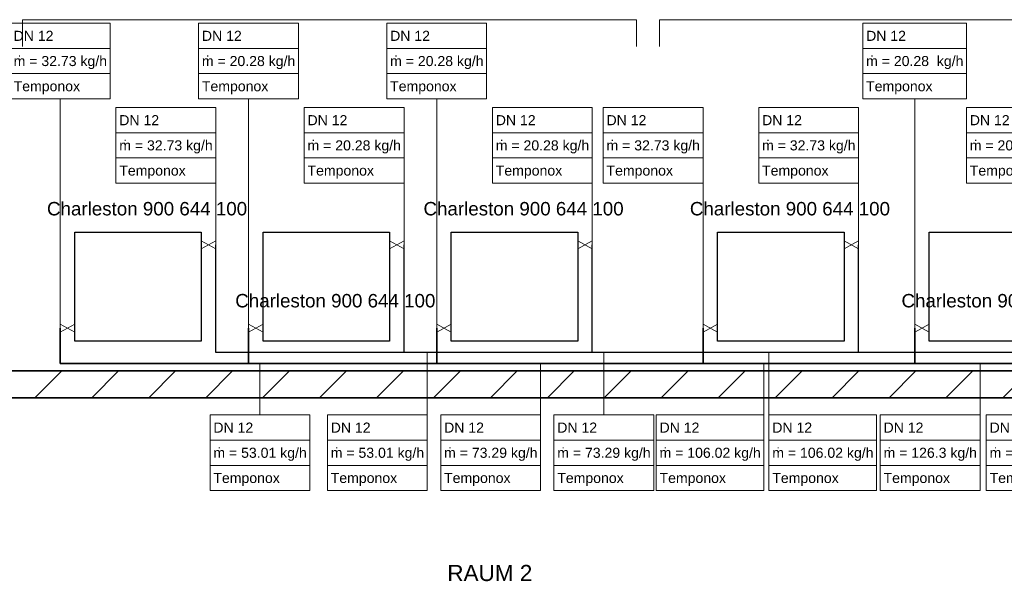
# Model space of a CAD drawing. Extents: x 635 to 1785, y -95 to 499.
# Tile 98 of 110: x 1209 to 1356, y 196 to 280. Entities that reach past the tile are written whole.
import ezdxf
from ezdxf.lldxf.tags import DXFTag

# ---------------------------------------------------------------- set-up
doc = ezdxf.new("R2010")
doc.units = 0
doc.layers.get('0').update_dxf_attribs({"lineweight": 35})
for name, color, linetype, lineweight, true_color in [('A_Wand_allgemein', 7, 'Continuous', 35, 0x585858), ('H_Ruecklauf', 5, 'Continuous', 35, 0x0000ff), ('H_Ruecklauf_Beschriftung', 5, 'Continuous', 18, 0x0000ff), ('H_Vorlauf', 1, 'Continuous', 25, 0xff0000), ('H_Vorlauf_Beschriftung', 1, 'Continuous', 18, 0xff0000), ('Heizkörper', 9, 'Continuous', 25, 0x808080), ('L_Klimageraet', 7, 'Continuous', 35, 0xababab)]:
    doc.layers.add(name, color=color, linetype=linetype, lineweight=lineweight, true_color=true_color)
doc.layers.add('Raumnummerierung', color=7, linetype='Continuous', lineweight=18)
doc.layers.add('Symbole', color=7, linetype='Continuous', lineweight=13)
doc.styles.get("Standard").update_dxf_attribs({"font": 'arial.ttf'})
tags = doc.linetypes.add('fein_strichliert', pattern=[4, 1, -2, 1]).pattern_tags.tags
tags[8:9] = [DXFTag(74, 4), DXFTag(75, 0), DXFTag(340, '0'), DXFTag(46, 0.0), DXFTag(50, 0.0), DXFTag(44, 0.0), DXFTag(45, 0.0)]
tags[6:7] = [DXFTag(74, 4), DXFTag(75, 0), DXFTag(340, '0'), DXFTag(46, 0.0), DXFTag(50, 0.0), DXFTag(44, 0.0), DXFTag(45, 0.0)]
tags[4:5] = [DXFTag(74, 4), DXFTag(75, 0), DXFTag(340, '0'), DXFTag(46, 0.0), DXFTag(50, 0.0), DXFTag(44, 0.0), DXFTag(45, 0.0)]

# ---------------------------------------------------------------- blocks, each defined once
blk = doc.blocks.new('Wand-A06HSUH8NL', base_point=(1203.92, 223.36))
at = {"color": 0, "linetype": 'ByBlock', "lineweight": -2, "ltscale": 0.35}
for p, q in [((1519.37, 227.36), (1203.92, 227.36)), ((1519.37, 223.36), (1203.92, 223.36))]:
    blk.add_line(p, q, dxfattribs=at)
at = {"color": 0, "lineweight": -2}
for p, q in [((1211.07, 223.36), (1215.07, 227.36)), ((1219.55, 223.36), (1223.55, 227.36)), ((1228.04, 223.36), (1232.04, 227.36)), ((1236.53, 223.36), (1240.53, 227.36)), ((1245.01, 223.36), (1249.01, 227.36)), ((1253.5, 223.36), (1257.5, 227.36)), ((1261.98, 223.36), (1265.98, 227.36)), ((1270.47, 223.36), (1274.47, 227.36)), ((1278.95, 223.36), (1282.95, 227.36)), ((1287.44, 223.36), (1291.44, 227.36)), ((1295.92, 223.36), (1299.92, 227.36)), ((1304.41, 223.36), (1308.41, 227.36)), ((1312.89, 223.36), (1316.89, 227.36)), ((1321.38, 223.36), (1325.38, 227.36)), ((1329.86, 223.36), (1333.86, 227.36)), ((1338.35, 223.36), (1342.35, 227.36)), ((1346.83, 223.36), (1350.83, 227.36)), ((1355.32, 223.36), (1359.32, 227.36))]:
    blk.add_line(p, q, dxfattribs=at)
blk = doc.blocks.new('AutoCAD-Punkt-A06HSVKWNL', base_point=(1342.17, 233.73))
at = {"color": 0, "lineweight": -2}
blk.add_line((1342.17, 233.73), (1342.17, 233.73), dxfattribs=at)
blk = doc.blocks.new('AutoCAD-Punkt-A06HSVKYNL', base_point=(1342.17, 233.73))
at = {"color": 0, "lineweight": -2}
blk.add_line((1342.17, 233.73), (1342.17, 233.73), dxfattribs=at)
blk = doc.blocks.new('AutoCAD-Punkt-A06HSVL0NL', base_point=(1344.34, 233.73))
at = {"color": 0, "lineweight": -2}
blk.add_line((1344.34, 233.73), (1344.34, 233.73), dxfattribs=at)
blk = doc.blocks.new('Polygon-A06HSVL2NL', base_point=(1344.34, 231.81))
at = {"color": 0, "linetype": 'ByBlock', "lineweight": -2, "ltscale": 0.25}
for p, q in [((1344.34, 248.04), (1363.19, 248.04)), ((1344.34, 231.81), (1344.34, 248.04)), ((1363.19, 248.04), (1363.19, 231.81)), ((1363.19, 231.81), (1344.34, 231.81))]:
    blk.add_line(p, q, dxfattribs=at)
blk = doc.blocks.new('AutoCAD-Punkt-A06HSVLANL', base_point=(1270.95, 233.73))
at = {"color": 0, "lineweight": -2}
blk.add_line((1270.95, 233.73), (1270.95, 233.73), dxfattribs=at)
blk = doc.blocks.new('AutoCAD-Punkt-A06HSVLCNL', base_point=(1270.95, 233.73))
at = {"color": 0, "lineweight": -2}
blk.add_line((1270.95, 233.73), (1270.95, 233.73), dxfattribs=at)
blk = doc.blocks.new('AutoCAD-Punkt-A06HSVLENL', base_point=(1273.12, 233.73))
at = {"color": 0, "lineweight": -2}
blk.add_line((1273.12, 233.73), (1273.12, 233.73), dxfattribs=at)
blk = doc.blocks.new('AutoCAD-Punkt-A06HSVLGNL', base_point=(1294.13, 246.12))
at = {"color": 0, "lineweight": -2}
blk.add_line((1294.13, 246.12), (1294.13, 246.12), dxfattribs=at)
blk = doc.blocks.new('AutoCAD-Punkt-A06HSVLINL', base_point=(1294.13, 246.12))
at = {"color": 0, "lineweight": -2}
blk.add_line((1294.13, 246.12), (1294.13, 246.12), dxfattribs=at)
blk = doc.blocks.new('AutoCAD-Punkt-A06HSVLKNL', base_point=(1291.97, 246.12))
at = {"color": 0, "lineweight": -2}
blk.add_line((1291.97, 246.12), (1291.97, 246.12), dxfattribs=at)
blk = doc.blocks.new('AutoCAD-Punkt-A06HSVLMNL', base_point=(1270.95, 233.73))
at = {"color": 0, "lineweight": -2}
blk.add_line((1270.95, 233.73), (1270.95, 233.73), dxfattribs=at)
blk = doc.blocks.new('AutoCAD-Punkt-A06HSVLONL', base_point=(1270.95, 233.73))
at = {"color": 0, "lineweight": -2}
blk.add_line((1270.95, 233.73), (1270.95, 233.73), dxfattribs=at)
blk = doc.blocks.new('AutoCAD-Punkt-A06HSVLQNL', base_point=(1273.12, 233.73))
at = {"color": 0, "lineweight": -2}
blk.add_line((1273.12, 233.73), (1273.12, 233.73), dxfattribs=at)
blk = doc.blocks.new('Polygon-A06HSVLSNL', base_point=(1273.12, 231.81))
at = {"color": 0, "linetype": 'ByBlock', "lineweight": -2, "ltscale": 0.25}
for p, q in [((1273.12, 248.04), (1291.97, 248.04)), ((1273.12, 231.81), (1273.12, 248.04)), ((1291.97, 248.04), (1291.97, 231.81)), ((1291.97, 231.81), (1273.12, 231.81))]:
    blk.add_line(p, q, dxfattribs=at)
blk = doc.blocks.new('AutoCAD-Punkt-A06HSVLUNL', base_point=(1294.13, 246.12))
at = {"color": 0, "lineweight": -2}
blk.add_line((1294.13, 246.12), (1294.13, 246.12), dxfattribs=at)
blk = doc.blocks.new('AutoCAD-Punkt-A06HSVLWNL', base_point=(1294.13, 246.12))
at = {"color": 0, "lineweight": -2}
blk.add_line((1294.13, 246.12), (1294.13, 246.12), dxfattribs=at)
blk = doc.blocks.new('AutoCAD-Punkt-A06HSVLYNL', base_point=(1291.97, 246.12))
at = {"color": 0, "lineweight": -2}
blk.add_line((1291.97, 246.12), (1291.97, 246.12), dxfattribs=at)
blk = doc.blocks.new('AutoCAD-Punkt-A06HSVM0NL', base_point=(1242.9, 233.73))
at = {"color": 0, "lineweight": -2}
blk.add_line((1242.9, 233.73), (1242.9, 233.73), dxfattribs=at)
blk = doc.blocks.new('AutoCAD-Punkt-A06HSVM2NL', base_point=(1242.9, 233.73))
at = {"color": 0, "lineweight": -2}
blk.add_line((1242.9, 233.73), (1242.9, 233.73), dxfattribs=at)
blk = doc.blocks.new('AutoCAD-Punkt-A06HSVM4NL', base_point=(1245.07, 233.73))
at = {"color": 0, "lineweight": -2}
blk.add_line((1245.07, 233.73), (1245.07, 233.73), dxfattribs=at)
blk = doc.blocks.new('Polygon-A06HSVM6NL', base_point=(1245.07, 231.81))
at = {"color": 0, "linetype": 'ByBlock', "lineweight": -2, "ltscale": 0.25}
for p, q in [((1245.07, 248.04), (1263.92, 248.04)), ((1245.07, 231.81), (1245.07, 248.04)), ((1263.92, 248.04), (1263.92, 231.81)), ((1263.92, 231.81), (1245.07, 231.81))]:
    blk.add_line(p, q, dxfattribs=at)
blk = doc.blocks.new('AutoCAD-Punkt-A06HSVM8NL', base_point=(1266.08, 246.12))
at = {"color": 0, "lineweight": -2}
blk.add_line((1266.08, 246.12), (1266.08, 246.12), dxfattribs=at)
blk = doc.blocks.new('AutoCAD-Punkt-A06HSVMANL', base_point=(1266.08, 246.12))
at = {"color": 0, "lineweight": -2}
blk.add_line((1266.08, 246.12), (1266.08, 246.12), dxfattribs=at)
blk = doc.blocks.new('AutoCAD-Punkt-A06HSVMCNL', base_point=(1263.92, 246.12))
at = {"color": 0, "lineweight": -2}
blk.add_line((1263.92, 246.12), (1263.92, 246.12), dxfattribs=at)
blk = doc.blocks.new('AutoCAD-Punkt-A06HSVMENL', base_point=(1214.85, 233.73))
at = {"color": 0, "lineweight": -2}
blk.add_line((1214.85, 233.73), (1214.85, 233.73), dxfattribs=at)
blk = doc.blocks.new('AutoCAD-Punkt-A06HSVMGNL', base_point=(1214.85, 233.73))
at = {"color": 0, "lineweight": -2}
blk.add_line((1214.85, 233.73), (1214.85, 233.73), dxfattribs=at)
blk = doc.blocks.new('AutoCAD-Punkt-A06HSVMINL', base_point=(1217.02, 233.73))
at = {"color": 0, "lineweight": -2}
blk.add_line((1217.02, 233.73), (1217.02, 233.73), dxfattribs=at)
blk = doc.blocks.new('Polygon-A06HSVMKNL', base_point=(1217.02, 231.81))
at = {"color": 0, "linetype": 'ByBlock', "lineweight": -2, "ltscale": 0.25}
for p, q in [((1217.02, 248.04), (1235.87, 248.04)), ((1217.02, 231.81), (1217.02, 248.04)), ((1235.87, 248.04), (1235.87, 231.81)), ((1235.87, 231.81), (1217.02, 231.81))]:
    blk.add_line(p, q, dxfattribs=at)
blk = doc.blocks.new('AutoCAD-Punkt-A06HSVMMNL', base_point=(1238.03, 246.12))
at = {"color": 0, "lineweight": -2}
blk.add_line((1238.03, 246.12), (1238.03, 246.12), dxfattribs=at)
blk = doc.blocks.new('AutoCAD-Punkt-A06HSVMONL', base_point=(1238.03, 246.12))
at = {"color": 0, "lineweight": -2}
blk.add_line((1238.03, 246.12), (1238.03, 246.12), dxfattribs=at)
blk = doc.blocks.new('AutoCAD-Punkt-A06HSVMQNL', base_point=(1235.87, 246.12))
at = {"color": 0, "lineweight": -2}
blk.add_line((1235.87, 246.12), (1235.87, 246.12), dxfattribs=at)
blk = doc.blocks.new('Bauteilbeschriftung-A06HSVSCNL', base_point=(1349.88, 246.12))
at = {"color": 0, "lineweight": -2}
for p, q in [((1349.88, 266.57), (1365.35, 266.57)), ((1349.88, 255.32), (1349.88, 266.57)), ((1365.35, 266.57), (1365.35, 255.32)), ((1349.88, 262.82), (1365.35, 262.82)), ((1349.88, 259.07), (1365.35, 259.07)), ((1365.35, 255.32), (1349.88, 255.32))]:
    blk.add_line(p, q, dxfattribs=at)
at = {"color": 0, "linetype": 'ByBlock', "lineweight": -2, "ltscale": 0.18}
blk.add_line((1365.35, 255.32), (1365.35, 246.12), dxfattribs=at)
at = {"color": 0, "linetype": 'ByBlock', "lineweight": -2, "ltscale": 0.18, "char_height": 1.5, "attachment_point": 1}
for s, insert in [('{\\fArial;DN 12}', (1350.38, 265.45)), ('{\\fArial;ṁ = 20.28  kg/h}', (1350.38, 261.7)), ('{\\fArial;Temponox}', (1350.38, 257.95))]:
    blk.add_mtext(s, dxfattribs=dict(at, insert=insert))
blk = doc.blocks.new('Bauteilbeschriftung-A06HSVSENL', base_point=(1279.25, 246.12))
at = {"color": 0, "lineweight": -2}
for p, q in [((1279.25, 266.57), (1294.13, 266.57)), ((1279.25, 255.32), (1279.25, 266.57)), ((1294.13, 266.57), (1294.13, 255.32)), ((1279.25, 262.82), (1294.13, 262.82)), ((1279.25, 259.07), (1294.13, 259.07)), ((1294.13, 255.32), (1279.25, 255.32))]:
    blk.add_line(p, q, dxfattribs=at)
at = {"color": 0, "linetype": 'ByBlock', "lineweight": -2, "ltscale": 0.18}
blk.add_line((1294.13, 255.32), (1294.13, 246.12), dxfattribs=at)
at = {"color": 0, "linetype": 'ByBlock', "lineweight": -2, "ltscale": 0.18, "char_height": 1.5, "attachment_point": 1}
for s, insert in [('{\\fArial;DN 12}', (1279.75, 265.45)), ('{\\fArial;ṁ = 20.28 kg/h}', (1279.75, 261.7)), ('{\\fArial;Temponox}', (1279.75, 257.95))]:
    blk.add_mtext(s, dxfattribs=dict(at, insert=insert))
blk = doc.blocks.new('Bauteilbeschriftung-A06HSVSGNL', base_point=(1263.51, 233.73))
at = {"color": 0, "lineweight": -2}
for p, q in [((1263.51, 279.13), (1278.39, 279.13)), ((1263.51, 267.88), (1263.51, 279.13)), ((1278.39, 279.13), (1278.39, 267.88)), ((1263.51, 275.38), (1278.39, 275.38)), ((1263.51, 271.63), (1278.39, 271.63)), ((1278.39, 267.88), (1263.51, 267.88))]:
    blk.add_line(p, q, dxfattribs=at)
at = {"color": 0, "linetype": 'ByBlock', "lineweight": -2, "ltscale": 0.18}
blk.add_line((1270.95, 267.88), (1270.95, 233.73), dxfattribs=at)
at = {"color": 0, "linetype": 'ByBlock', "lineweight": -2, "ltscale": 0.18, "char_height": 1.5, "attachment_point": 1}
for s, insert in [('{\\fArial;DN 12}', (1264.01, 278.01)), ('{\\fArial;ṁ = 20.28 kg/h}', (1264.01, 274.26)), ('{\\fArial;Temponox}', (1264.01, 270.51))]:
    blk.add_mtext(s, dxfattribs=dict(at, insert=insert))
blk = doc.blocks.new('Bauteilbeschriftung-A06HSVSINL', base_point=(1251.2, 246.12))
at = {"color": 0, "lineweight": -2}
for p, q in [((1251.2, 266.57), (1266.08, 266.57)), ((1251.2, 255.32), (1251.2, 266.57)), ((1266.08, 266.57), (1266.08, 255.32)), ((1251.2, 262.82), (1266.08, 262.82)), ((1251.2, 259.07), (1266.08, 259.07)), ((1266.08, 255.32), (1251.2, 255.32))]:
    blk.add_line(p, q, dxfattribs=at)
at = {"color": 0, "linetype": 'ByBlock', "lineweight": -2, "ltscale": 0.18}
blk.add_line((1266.08, 255.32), (1266.08, 246.12), dxfattribs=at)
at = {"color": 0, "linetype": 'ByBlock', "lineweight": -2, "ltscale": 0.18, "char_height": 1.5, "attachment_point": 1}
for s, insert in [('{\\fArial;DN 12}', (1251.7, 265.45)), ('{\\fArial;ṁ = 20.28 kg/h}', (1251.7, 261.7)), ('{\\fArial;Temponox}', (1251.7, 257.95))]:
    blk.add_mtext(s, dxfattribs=dict(at, insert=insert))
blk = doc.blocks.new('Bauteilbeschriftung-A06HSVSKNL', base_point=(1235.46, 233.73))
at = {"color": 0, "lineweight": -2}
for p, q in [((1235.46, 279.13), (1250.34, 279.13)), ((1235.46, 267.88), (1235.46, 279.13)), ((1250.34, 279.13), (1250.34, 267.88)), ((1235.46, 275.38), (1250.34, 275.38)), ((1235.46, 271.63), (1250.34, 271.63)), ((1250.34, 267.88), (1235.46, 267.88))]:
    blk.add_line(p, q, dxfattribs=at)
at = {"color": 0, "linetype": 'ByBlock', "lineweight": -2, "ltscale": 0.18}
blk.add_line((1242.9, 267.88), (1242.9, 233.73), dxfattribs=at)
at = {"color": 0, "linetype": 'ByBlock', "lineweight": -2, "ltscale": 0.18, "char_height": 1.5, "attachment_point": 1}
for s, insert in [('{\\fArial;DN 12}', (1235.96, 278.01)), ('{\\fArial;ṁ = 20.28 kg/h}', (1235.96, 274.26)), ('{\\fArial;Temponox}', (1235.96, 270.51))]:
    blk.add_mtext(s, dxfattribs=dict(at, insert=insert))
blk = doc.blocks.new('Bauteilbeschriftung-A06HSVSMNL', base_point=(1223.15, 246.12))
at = {"color": 0, "lineweight": -2}
for p, q in [((1223.15, 266.57), (1238.03, 266.57)), ((1223.15, 255.32), (1223.15, 266.57)), ((1238.03, 266.57), (1238.03, 255.32)), ((1223.15, 262.82), (1238.03, 262.82)), ((1223.15, 259.07), (1238.03, 259.07)), ((1238.03, 255.32), (1223.15, 255.32))]:
    blk.add_line(p, q, dxfattribs=at)
at = {"color": 0, "linetype": 'ByBlock', "lineweight": -2, "ltscale": 0.18}
blk.add_line((1238.03, 255.32), (1238.03, 246.12), dxfattribs=at)
at = {"color": 0, "linetype": 'ByBlock', "lineweight": -2, "ltscale": 0.18, "char_height": 1.5, "attachment_point": 1}
for s, insert in [('{\\fArial;DN 12}', (1223.65, 265.45)), ('{\\fArial;ṁ = 32.73 kg/h}', (1223.65, 261.7)), ('{\\fArial;Temponox}', (1223.65, 257.95))]:
    blk.add_mtext(s, dxfattribs=dict(at, insert=insert))
blk = doc.blocks.new('Bauteilbeschriftung-A06HSVSONL', base_point=(1207.41, 233.73))
at = {"color": 0, "lineweight": -2}
for p, q in [((1207.41, 279.13), (1222.29, 279.13)), ((1207.41, 267.88), (1207.41, 279.13)), ((1222.29, 279.13), (1222.29, 267.88)), ((1207.41, 275.38), (1222.29, 275.38)), ((1207.41, 271.63), (1222.29, 271.63)), ((1222.29, 267.88), (1207.41, 267.88))]:
    blk.add_line(p, q, dxfattribs=at)
at = {"color": 0, "linetype": 'ByBlock', "lineweight": -2, "ltscale": 0.18}
blk.add_line((1214.85, 267.88), (1214.85, 233.73), dxfattribs=at)
at = {"color": 0, "linetype": 'ByBlock', "lineweight": -2, "ltscale": 0.18, "char_height": 1.5, "attachment_point": 1}
for s, insert in [('{\\fArial;DN 12}', (1207.91, 278.01)), ('{\\fArial;ṁ = 32.73 kg/h}', (1207.91, 274.26)), ('{\\fArial;Temponox}', (1207.91, 270.51))]:
    blk.add_mtext(s, dxfattribs=dict(at, insert=insert))
blk = doc.blocks.new('AutoCAD-Punkt-A06HSVSUNL', base_point=(1310.64, 233.73))
at = {"color": 0, "lineweight": -2}
blk.add_line((1310.64, 233.73), (1310.64, 233.73), dxfattribs=at)
blk = doc.blocks.new('AutoCAD-Punkt-A06HSVSWNL', base_point=(1310.64, 233.73))
at = {"color": 0, "lineweight": -2}
blk.add_line((1310.64, 233.73), (1310.64, 233.73), dxfattribs=at)
blk = doc.blocks.new('AutoCAD-Punkt-A06HSVSYNL', base_point=(1312.8, 233.73))
at = {"color": 0, "lineweight": -2}
blk.add_line((1312.8, 233.73), (1312.8, 233.73), dxfattribs=at)
blk = doc.blocks.new('Polygon-A06HSVT0NL', base_point=(1312.8, 231.81))
at = {"color": 0, "linetype": 'ByBlock', "lineweight": -2, "ltscale": 0.25}
for p, q in [((1312.8, 248.04), (1331.65, 248.04)), ((1312.8, 231.81), (1312.8, 248.04)), ((1331.65, 248.04), (1331.65, 231.81)), ((1331.65, 231.81), (1312.8, 231.81))]:
    blk.add_line(p, q, dxfattribs=at)
blk = doc.blocks.new('AutoCAD-Punkt-A06HSVT2NL', base_point=(1333.82, 246.12))
at = {"color": 0, "lineweight": -2}
blk.add_line((1333.82, 246.12), (1333.82, 246.12), dxfattribs=at)
blk = doc.blocks.new('AutoCAD-Punkt-A06HSVT4NL', base_point=(1333.82, 246.12))
at = {"color": 0, "lineweight": -2}
blk.add_line((1333.82, 246.12), (1333.82, 246.12), dxfattribs=at)
blk = doc.blocks.new('AutoCAD-Punkt-A06HSVT6NL', base_point=(1331.65, 246.12))
at = {"color": 0, "lineweight": -2}
blk.add_line((1331.65, 246.12), (1331.65, 246.12), dxfattribs=at)
blk = doc.blocks.new('Bauteilbeschriftung-A06HSVT8NL', base_point=(1318.93, 246.12))
at = {"color": 0, "lineweight": -2}
for p, q in [((1318.93, 266.57), (1333.82, 266.57)), ((1318.93, 255.32), (1318.93, 266.57)), ((1333.82, 266.57), (1333.82, 255.32)), ((1318.93, 262.82), (1333.82, 262.82)), ((1318.93, 259.07), (1333.82, 259.07)), ((1333.82, 255.32), (1318.93, 255.32))]:
    blk.add_line(p, q, dxfattribs=at)
at = {"color": 0, "linetype": 'ByBlock', "lineweight": -2, "ltscale": 0.18}
blk.add_line((1333.82, 255.32), (1333.82, 246.12), dxfattribs=at)
at = {"color": 0, "linetype": 'ByBlock', "lineweight": -2, "ltscale": 0.18, "char_height": 1.5, "attachment_point": 1}
for s, insert in [('{\\fArial;DN 12}', (1319.43, 265.45)), ('{\\fArial;ṁ = 32.73 kg/h}', (1319.43, 261.7)), ('{\\fArial;Temponox}', (1319.43, 257.95))]:
    blk.add_mtext(s, dxfattribs=dict(at, insert=insert))
blk = doc.blocks.new('Bauteilbeschriftung-A06HSVTANL', base_point=(1295.75, 233.73))
at = {"color": 0, "lineweight": -2}
for p, q in [((1295.75, 266.57), (1310.64, 266.57)), ((1295.75, 255.32), (1295.75, 266.57)), ((1310.64, 266.57), (1310.64, 255.32)), ((1295.75, 262.82), (1310.64, 262.82)), ((1295.75, 259.07), (1310.64, 259.07)), ((1310.64, 255.32), (1295.75, 255.32))]:
    blk.add_line(p, q, dxfattribs=at)
at = {"color": 0, "linetype": 'ByBlock', "lineweight": -2, "ltscale": 0.18}
blk.add_line((1310.64, 255.32), (1310.64, 233.73), dxfattribs=at)
at = {"color": 0, "linetype": 'ByBlock', "lineweight": -2, "ltscale": 0.18, "char_height": 1.5, "attachment_point": 1}
for s, insert in [('{\\fArial;DN 12}', (1296.25, 265.45)), ('{\\fArial;ṁ = 32.73 kg/h}', (1296.25, 261.7)), ('{\\fArial;Temponox}', (1296.25, 257.95))]:
    blk.add_mtext(s, dxfattribs=dict(at, insert=insert))
blk = doc.blocks.new('Bauteilbeschriftung-A06HSVTCNL', base_point=(1334.43, 233.73))
at = {"color": 0, "lineweight": -2}
for p, q in [((1334.43, 279.13), (1349.9, 279.13)), ((1334.43, 267.88), (1334.43, 279.13)), ((1349.9, 279.13), (1349.9, 267.88)), ((1334.43, 275.38), (1349.9, 275.38)), ((1334.43, 271.63), (1349.9, 271.63)), ((1349.9, 267.88), (1334.43, 267.88))]:
    blk.add_line(p, q, dxfattribs=at)
at = {"color": 0, "linetype": 'ByBlock', "lineweight": -2, "ltscale": 0.18}
blk.add_line((1342.17, 267.88), (1342.17, 233.73), dxfattribs=at)
at = {"color": 0, "linetype": 'ByBlock', "lineweight": -2, "ltscale": 0.18, "char_height": 1.5, "attachment_point": 1}
for s, insert in [('{\\fArial;DN 12}', (1334.93, 278.01)), ('{\\fArial;ṁ = 20.28  kg/h}', (1334.93, 274.26)), ('{\\fArial;Temponox}', (1334.93, 270.51))]:
    blk.add_mtext(s, dxfattribs=dict(at, insert=insert))
blk = doc.blocks.new('Bauteilbeschriftung-A06HSVTENL', base_point=(1254.66, 209.55))
at = {"color": 0, "linetype": 'ByBlock', "lineweight": -2, "ltscale": 0.18}
blk.add_line((1269.55, 220.8), (1269.55, 230.11), dxfattribs=at)
at = {"color": 0, "lineweight": -2}
for p, q in [((1254.66, 220.8), (1269.55, 220.8)), ((1254.66, 209.55), (1254.66, 220.8)), ((1269.55, 220.8), (1269.55, 209.55)), ((1254.66, 217.05), (1269.55, 217.05)), ((1254.66, 213.3), (1269.55, 213.3)), ((1269.55, 209.55), (1254.66, 209.55))]:
    blk.add_line(p, q, dxfattribs=at)
at = {"color": 0, "linetype": 'ByBlock', "lineweight": -2, "ltscale": 0.18, "char_height": 1.5, "attachment_point": 1}
for s, insert in [('{\\fArial;DN 12}', (1255.16, 219.67)), ('{\\fArial;ṁ = 53.01 kg/h}', (1255.16, 215.92)), ('{\\fArial;Temponox}', (1255.16, 212.17))]:
    blk.add_mtext(s, dxfattribs=dict(at, insert=insert))
blk = doc.blocks.new('Bauteilbeschriftung-A06HSVZ8NL', base_point=(1237.17, 209.55))
at = {"color": 0, "linetype": 'ByBlock', "lineweight": -2, "ltscale": 0.18}
blk.add_line((1244.61, 220.8), (1244.61, 228.49), dxfattribs=at)
at = {"color": 0, "lineweight": -2}
for p, q in [((1237.17, 220.8), (1252.06, 220.8)), ((1237.17, 209.55), (1237.17, 220.8)), ((1252.06, 220.8), (1252.06, 209.55)), ((1237.17, 217.05), (1252.06, 217.05)), ((1237.17, 213.3), (1252.06, 213.3)), ((1252.06, 209.55), (1237.17, 209.55))]:
    blk.add_line(p, q, dxfattribs=at)
at = {"color": 0, "linetype": 'ByBlock', "lineweight": -2, "ltscale": 0.18, "char_height": 1.5, "attachment_point": 1}
for s, insert in [('{\\fArial;DN 12}', (1237.67, 219.67)), ('{\\fArial;ṁ = 53.01 kg/h}', (1237.67, 215.92)), ('{\\fArial;Temponox}', (1237.67, 212.17))]:
    blk.add_mtext(s, dxfattribs=dict(at, insert=insert))
blk = doc.blocks.new('Bauteilbeschriftung-A06HSVZANL', base_point=(1288.41, 209.55))
at = {"color": 0, "linetype": 'ByBlock', "lineweight": -2, "ltscale": 0.18}
blk.add_line((1295.85, 220.8), (1295.85, 230.11), dxfattribs=at)
at = {"color": 0, "lineweight": -2}
for p, q in [((1288.41, 220.8), (1303.29, 220.8)), ((1288.41, 209.55), (1288.41, 220.8)), ((1303.29, 220.8), (1303.29, 209.55)), ((1288.41, 217.05), (1303.29, 217.05)), ((1288.41, 213.3), (1303.29, 213.3)), ((1303.29, 209.55), (1288.41, 209.55))]:
    blk.add_line(p, q, dxfattribs=at)
at = {"color": 0, "linetype": 'ByBlock', "lineweight": -2, "ltscale": 0.18, "char_height": 1.5, "attachment_point": 1}
for s, insert in [('{\\fArial;DN 12}', (1288.91, 219.67)), ('{\\fArial;ṁ = 73.29 kg/h}', (1288.91, 215.92)), ('{\\fArial;Temponox}', (1288.91, 212.17))]:
    blk.add_mtext(s, dxfattribs=dict(at, insert=insert))
blk = doc.blocks.new('Bauteilbeschriftung-A06HSVZCNL', base_point=(1271.55, 209.55))
at = {"color": 0, "linetype": 'ByBlock', "lineweight": -2, "ltscale": 0.18}
blk.add_line((1286.43, 220.8), (1286.43, 228.49), dxfattribs=at)
at = {"color": 0, "lineweight": -2}
for p, q in [((1271.55, 220.8), (1286.43, 220.8)), ((1271.55, 209.55), (1271.55, 220.8)), ((1286.43, 220.8), (1286.43, 209.55)), ((1271.55, 217.05), (1286.43, 217.05)), ((1271.55, 213.3), (1286.43, 213.3)), ((1286.43, 209.55), (1271.55, 209.55))]:
    blk.add_line(p, q, dxfattribs=at)
at = {"color": 0, "linetype": 'ByBlock', "lineweight": -2, "ltscale": 0.18, "char_height": 1.5, "attachment_point": 1}
for s, insert in [('{\\fArial;DN 12}', (1272.05, 219.67)), ('{\\fArial;ṁ = 73.29 kg/h}', (1272.05, 215.92)), ('{\\fArial;Temponox}', (1272.05, 212.17))]:
    blk.add_mtext(s, dxfattribs=dict(at, insert=insert))
blk = doc.blocks.new('Bauteilbeschriftung-A06HSVZENL', base_point=(1303.65, 209.55))
at = {"color": 0, "linetype": 'ByBlock', "lineweight": -2, "ltscale": 0.18}
blk.add_line((1319.7, 220.8), (1319.7, 228.49), dxfattribs=at)
at = {"color": 0, "lineweight": -2}
for p, q in [((1303.65, 220.8), (1319.7, 220.8)), ((1303.65, 209.55), (1303.65, 220.8)), ((1319.7, 220.8), (1319.7, 209.55)), ((1303.65, 217.05), (1319.7, 217.05)), ((1303.65, 213.3), (1319.7, 213.3)), ((1319.7, 209.55), (1303.65, 209.55))]:
    blk.add_line(p, q, dxfattribs=at)
at = {"color": 0, "linetype": 'ByBlock', "lineweight": -2, "ltscale": 0.18, "char_height": 1.5, "attachment_point": 1}
for s, insert in [('{\\fArial;DN 12}', (1304.15, 219.67)), ('{\\fArial;ṁ = 106.02 kg/h}', (1304.15, 215.92)), ('{\\fArial;Temponox}', (1304.15, 212.17))]:
    blk.add_mtext(s, dxfattribs=dict(at, insert=insert))
blk = doc.blocks.new('Bauteilbeschriftung-A06HSVZKNL', base_point=(1352.83, 209.55))
at = {"color": 0, "linetype": 'ByBlock', "lineweight": -2, "ltscale": 0.18}
blk.add_line((1367.72, 220.8), (1367.72, 230.11), dxfattribs=at)
at = {"color": 0, "lineweight": -2}
for p, q in [((1352.83, 220.8), (1367.72, 220.8)), ((1352.83, 209.55), (1352.83, 220.8)), ((1367.72, 220.8), (1367.72, 209.55)), ((1352.83, 217.05), (1367.72, 217.05)), ((1352.83, 213.3), (1367.72, 213.3)), ((1367.72, 209.55), (1352.83, 209.55))]:
    blk.add_line(p, q, dxfattribs=at)
at = {"color": 0, "linetype": 'ByBlock', "lineweight": -2, "ltscale": 0.18, "char_height": 1.5, "attachment_point": 1}
for s, insert in [('{\\fArial;DN 12}', (1353.33, 219.67)), ('{\\fArial;ṁ = 126.3 kg/h}', (1353.33, 215.92)), ('{\\fArial;Temponox}', (1353.33, 212.17))]:
    blk.add_mtext(s, dxfattribs=dict(at, insert=insert))
blk = doc.blocks.new('Bauteilbeschriftung-A06HSVZMNL', base_point=(1320.45, 209.55))
at = {"color": 0, "linetype": 'ByBlock', "lineweight": -2, "ltscale": 0.18}
blk.add_line((1320.45, 215.17), (1320.45, 230.11), dxfattribs=at)
at = {"color": 0, "lineweight": -2}
for p, q in [((1320.45, 220.8), (1336.5, 220.8)), ((1320.45, 209.55), (1320.45, 220.8)), ((1336.5, 220.8), (1336.5, 209.55)), ((1320.45, 217.05), (1336.5, 217.05)), ((1320.45, 213.3), (1336.5, 213.3)), ((1336.5, 209.55), (1320.45, 209.55))]:
    blk.add_line(p, q, dxfattribs=at)
at = {"color": 0, "linetype": 'ByBlock', "lineweight": -2, "ltscale": 0.18, "char_height": 1.5, "attachment_point": 1}
for s, insert in [('{\\fArial;DN 12}', (1320.95, 219.67)), ('{\\fArial;ṁ = 106.02 kg/h}', (1320.95, 215.92)), ('{\\fArial;Temponox}', (1320.95, 212.17))]:
    blk.add_mtext(s, dxfattribs=dict(at, insert=insert))
blk = doc.blocks.new('Bauteilbeschriftung-A06HSVZONL', base_point=(1337.03, 209.55))
at = {"color": 0, "linetype": 'ByBlock', "lineweight": -2, "ltscale": 0.18}
blk.add_line((1351.91, 215.17), (1351.91, 228.49), dxfattribs=at)
at = {"color": 0, "lineweight": -2}
for p, q in [((1337.03, 220.8), (1351.91, 220.8)), ((1337.03, 209.55), (1337.03, 220.8)), ((1351.91, 220.8), (1351.91, 209.55)), ((1337.03, 217.05), (1351.91, 217.05)), ((1337.03, 213.3), (1351.91, 213.3)), ((1351.91, 209.55), (1337.03, 209.55))]:
    blk.add_line(p, q, dxfattribs=at)
at = {"color": 0, "linetype": 'ByBlock', "lineweight": -2, "ltscale": 0.18, "char_height": 1.5, "attachment_point": 1}
for s, insert in [('{\\fArial;DN 12}', (1337.53, 219.67)), ('{\\fArial;ṁ = 126.3 kg/h}', (1337.53, 215.92)), ('{\\fArial;Temponox}', (1337.53, 212.17))]:
    blk.add_mtext(s, dxfattribs=dict(at, insert=insert))

msp = doc.modelspace()

# ---------------------------------------------------------------- linework, layer by layer
at = {"layer": 'H_Ruecklauf', "linetype": 'fein_strichliert', "ltscale": 0.35}
for p, q in [((1214.85, 233.73), (1214.85, 228.49)), ((1242.9, 233.73), (1242.9, 228.49)), ((1270.95, 233.73), (1270.95, 228.49)), ((1270.95, 233.73), (1270.95, 228.49)), ((1310.64, 233.73), (1310.64, 228.49)), ((1342.17, 233.73), (1342.17, 228.49)), ((1214.85, 228.49), (1460.51, 228.49))]:
    msp.add_line(p, q, dxfattribs=at)
at = {"layer": 'H_Vorlauf', "ltscale": 0.25}
for p, q in [((1238.03, 230.11), (1238.03, 246.12)), ((1266.08, 230.11), (1266.08, 246.12)), ((1294.13, 230.11), (1294.13, 246.12)), ((1294.13, 230.11), (1294.13, 246.12)), ((1333.82, 230.11), (1333.82, 246.12)), ((1460.61, 230.11), (1238.03, 230.11))]:
    msp.add_line(p, q, dxfattribs=at)
at = {"layer": 'Raumnummerierung', "ltscale": 0.18}
for p, q in [((1209.23, 279.66), (1300.72, 279.66)), ((1209.23, 279.66), (1209.23, 275.66)), ((1300.72, 279.66), (1300.72, 275.66)), ((1304.14, 279.66), (1304.14, 275.66)), ((1304.14, 279.66), (1515.97, 279.66))]:
    msp.add_line(p, q, dxfattribs=at)
at = {"layer": 'Symbole', "color": 7, "linetype": 'Continuous', "ltscale": 0.00793}
for p, q in [((1238.03, 245.53), (1235.87, 246.72)), ((1235.87, 246.72), (1235.87, 246.72)), ((1235.87, 246.72), (1238.03, 245.53)), ((1235.87, 245.53), (1238.03, 246.72)), ((1238.03, 246.72), (1235.87, 245.53)), ((1235.87, 246.72), (1235.87, 245.53)), ((1235.87, 245.53), (1235.87, 246.72)), ((1235.87, 246.72), (1235.87, 246.72)), ((1238.03, 246.72), (1238.03, 245.53)), ((1238.03, 245.53), (1238.03, 246.72)), ((1238.03, 246.72), (1238.03, 246.72)), ((1238.03, 246.72), (1238.03, 246.72)), ((1266.08, 245.53), (1263.92, 246.72)), ((1263.92, 246.72), (1263.92, 246.72)), ((1263.92, 246.72), (1266.08, 245.53)), ((1263.92, 245.53), (1266.08, 246.72)), ((1266.08, 246.72), (1263.92, 245.53)), ((1263.92, 246.72), (1263.92, 245.53)), ((1263.92, 245.53), (1263.92, 246.72)), ((1263.92, 246.72), (1263.92, 246.72)), ((1266.08, 246.72), (1266.08, 245.53)), ((1266.08, 245.53), (1266.08, 246.72)), ((1266.08, 246.72), (1266.08, 246.72)), ((1266.08, 246.72), (1266.08, 246.72)), ((1294.13, 245.53), (1291.97, 246.72)), ((1291.97, 246.72), (1291.97, 246.72)), ((1291.97, 246.72), (1294.13, 245.53)), ((1291.97, 245.53), (1294.13, 246.72)), ((1294.13, 246.72), (1291.97, 245.53)), ((1291.97, 246.72), (1291.97, 245.53)), ((1291.97, 245.53), (1291.97, 246.72)), ((1291.97, 246.72), (1291.97, 246.72)), ((1294.13, 245.53), (1291.97, 246.72)), ((1291.97, 246.72), (1291.97, 246.72)), ((1291.97, 246.72), (1294.13, 245.53)), ((1291.97, 245.53), (1294.13, 246.72)), ((1294.13, 246.72), (1291.97, 245.53)), ((1291.97, 246.72), (1291.97, 245.53)), ((1291.97, 245.53), (1291.97, 246.72)), ((1291.97, 246.72), (1291.97, 246.72)), ((1294.13, 246.72), (1294.13, 245.53)), ((1294.13, 245.53), (1294.13, 246.72)), ((1294.13, 246.72), (1294.13, 246.72)), ((1294.13, 246.72), (1294.13, 246.72)), ((1294.13, 246.72), (1294.13, 245.53)), ((1294.13, 245.53), (1294.13, 246.72)), ((1294.13, 246.72), (1294.13, 246.72)), ((1294.13, 246.72), (1294.13, 246.72)), ((1333.82, 245.53), (1331.65, 246.72)), ((1331.65, 246.72), (1331.65, 246.72)), ((1331.65, 246.72), (1333.82, 245.53)), ((1331.65, 245.53), (1333.82, 246.72)), ((1333.82, 246.72), (1331.65, 245.53)), ((1331.65, 246.72), (1331.65, 245.53)), ((1331.65, 245.53), (1331.65, 246.72)), ((1331.65, 246.72), (1331.65, 246.72)), ((1333.82, 246.72), (1333.82, 245.53)), ((1333.82, 245.53), (1333.82, 246.72)), ((1333.82, 246.72), (1333.82, 246.72)), ((1333.82, 246.72), (1333.82, 246.72)), ((1235.87, 245.53), (1235.87, 245.53)), ((1235.87, 245.53), (1235.87, 245.53)), ((1238.03, 245.53), (1238.03, 245.53)), ((1238.03, 245.53), (1238.03, 245.53)), ((1263.92, 245.53), (1263.92, 245.53)), ((1263.92, 245.53), (1263.92, 245.53)), ((1266.08, 245.53), (1266.08, 245.53)), ((1266.08, 245.53), (1266.08, 245.53)), ((1291.97, 245.53), (1291.97, 245.53)), ((1291.97, 245.53), (1291.97, 245.53)), ((1291.97, 245.53), (1291.97, 245.53)), ((1291.97, 245.53), (1291.97, 245.53)), ((1294.13, 245.53), (1294.13, 245.53)), ((1294.13, 245.53), (1294.13, 245.53)), ((1294.13, 245.53), (1294.13, 245.53)), ((1294.13, 245.53), (1294.13, 245.53)), ((1331.65, 245.53), (1331.65, 245.53)), ((1331.65, 245.53), (1331.65, 245.53)), ((1333.82, 245.53), (1333.82, 245.53)), ((1333.82, 245.53), (1333.82, 245.53)), ((1214.85, 233.14), (1214.85, 234.33)), ((1214.85, 234.33), (1214.85, 234.33)), ((1214.85, 234.33), (1214.85, 233.14)), ((1214.85, 234.33), (1217.02, 233.14)), ((1217.02, 233.14), (1214.85, 234.33)), ((1214.85, 234.33), (1214.85, 234.33)), ((1217.02, 234.33), (1214.85, 233.14)), ((1214.85, 233.14), (1217.02, 234.33)), ((1217.02, 233.14), (1217.02, 234.33)), ((1217.02, 234.33), (1217.02, 234.33)), ((1217.02, 234.33), (1217.02, 233.14)), ((1217.02, 234.33), (1217.02, 234.33)), ((1242.9, 233.14), (1242.9, 234.33)), ((1242.9, 234.33), (1242.9, 234.33)), ((1242.9, 234.33), (1242.9, 233.14)), ((1242.9, 234.33), (1245.07, 233.14)), ((1245.07, 233.14), (1242.9, 234.33)), ((1242.9, 234.33), (1242.9, 234.33)), ((1245.07, 234.33), (1242.9, 233.14)), ((1242.9, 233.14), (1245.07, 234.33)), ((1245.07, 233.14), (1245.07, 234.33)), ((1245.07, 234.33), (1245.07, 234.33)), ((1245.07, 234.33), (1245.07, 233.14)), ((1245.07, 234.33), (1245.07, 234.33)), ((1270.95, 233.14), (1270.95, 234.33)), ((1270.95, 234.33), (1270.95, 234.33)), ((1270.95, 234.33), (1270.95, 233.14)), ((1270.95, 234.33), (1273.12, 233.14)), ((1273.12, 233.14), (1270.95, 234.33)), ((1270.95, 234.33), (1270.95, 234.33)), ((1273.12, 234.33), (1270.95, 233.14)), ((1270.95, 233.14), (1273.12, 234.33)), ((1270.95, 233.14), (1270.95, 234.33)), ((1270.95, 234.33), (1270.95, 234.33)), ((1270.95, 234.33), (1270.95, 233.14)), ((1270.95, 234.33), (1273.12, 233.14)), ((1273.12, 233.14), (1270.95, 234.33)), ((1270.95, 234.33), (1270.95, 234.33)), ((1273.12, 234.33), (1270.95, 233.14)), ((1270.95, 233.14), (1273.12, 234.33)), ((1273.12, 233.14), (1273.12, 234.33)), ((1273.12, 234.33), (1273.12, 234.33)), ((1273.12, 234.33), (1273.12, 233.14)), ((1273.12, 234.33), (1273.12, 234.33)), ((1273.12, 233.14), (1273.12, 234.33)), ((1273.12, 234.33), (1273.12, 234.33)), ((1273.12, 234.33), (1273.12, 233.14)), ((1273.12, 234.33), (1273.12, 234.33)), ((1310.64, 233.14), (1310.64, 234.33)), ((1310.64, 234.33), (1310.64, 234.33)), ((1310.64, 234.33), (1310.64, 233.14)), ((1310.64, 234.33), (1312.8, 233.14)), ((1312.8, 233.14), (1310.64, 234.33)), ((1310.64, 234.33), (1310.64, 234.33)), ((1312.8, 234.33), (1310.64, 233.14)), ((1310.64, 233.14), (1312.8, 234.33)), ((1312.8, 233.14), (1312.8, 234.33)), ((1312.8, 234.33), (1312.8, 234.33)), ((1312.8, 234.33), (1312.8, 233.14)), ((1312.8, 234.33), (1312.8, 234.33)), ((1342.17, 233.14), (1342.17, 234.33)), ((1342.17, 234.33), (1342.17, 234.33)), ((1342.17, 234.33), (1342.17, 233.14)), ((1342.17, 234.33), (1344.34, 233.14)), ((1344.34, 233.14), (1342.17, 234.33)), ((1342.17, 234.33), (1342.17, 234.33)), ((1344.34, 234.33), (1342.17, 233.14)), ((1342.17, 233.14), (1344.34, 234.33)), ((1344.34, 233.14), (1344.34, 234.33)), ((1344.34, 234.33), (1344.34, 234.33)), ((1344.34, 234.33), (1344.34, 233.14)), ((1344.34, 234.33), (1344.34, 234.33)), ((1214.85, 233.14), (1214.85, 233.14)), ((1214.85, 233.14), (1214.85, 233.14)), ((1217.02, 233.14), (1217.02, 233.14)), ((1217.02, 233.14), (1217.02, 233.14)), ((1242.9, 233.14), (1242.9, 233.14)), ((1242.9, 233.14), (1242.9, 233.14)), ((1245.07, 233.14), (1245.07, 233.14)), ((1245.07, 233.14), (1245.07, 233.14)), ((1270.95, 233.14), (1270.95, 233.14)), ((1270.95, 233.14), (1270.95, 233.14)), ((1270.95, 233.14), (1270.95, 233.14)), ((1270.95, 233.14), (1270.95, 233.14)), ((1273.12, 233.14), (1273.12, 233.14)), ((1273.12, 233.14), (1273.12, 233.14)), ((1273.12, 233.14), (1273.12, 233.14)), ((1273.12, 233.14), (1273.12, 233.14)), ((1310.64, 233.14), (1310.64, 233.14)), ((1310.64, 233.14), (1310.64, 233.14)), ((1312.8, 233.14), (1312.8, 233.14)), ((1312.8, 233.14), (1312.8, 233.14)), ((1342.17, 233.14), (1342.17, 233.14)), ((1342.17, 233.14), (1342.17, 233.14)), ((1344.34, 233.14), (1344.34, 233.14)), ((1344.34, 233.14), (1344.34, 233.14))]:
    msp.add_line(p, q, dxfattribs=at)

# ---------------------------------------------------------------- block references
at = {"layer": 'A_Wand_allgemein', "ltscale": 0.35}
msp.add_blockref('Wand-A06HSUH8NL', (1203.92, 223.36), dxfattribs=at)
at = {"layer": 'H_Ruecklauf_Beschriftung', "ltscale": 0.18}
for name, p in [('Bauteilbeschriftung-A06HSVSONL', (1207.41, 233.73)), ('Bauteilbeschriftung-A06HSVSKNL', (1235.46, 233.73)), ('Bauteilbeschriftung-A06HSVSGNL', (1263.51, 233.73)), ('Bauteilbeschriftung-A06HSVTCNL', (1334.43, 233.73)), ('Bauteilbeschriftung-A06HSVTANL', (1295.75, 233.73)), ('Bauteilbeschriftung-A06HSVZ8NL', (1237.17, 209.55)), ('Bauteilbeschriftung-A06HSVZCNL', (1271.55, 209.55)), ('Bauteilbeschriftung-A06HSVZENL', (1303.65, 209.55)), ('Bauteilbeschriftung-A06HSVZONL', (1337.03, 209.55))]:
    msp.add_blockref(name, p, dxfattribs=at)
at = {"layer": 'H_Vorlauf_Beschriftung', "ltscale": 0.18}
for name, p in [('Bauteilbeschriftung-A06HSVSMNL', (1223.15, 246.12)), ('Bauteilbeschriftung-A06HSVSINL', (1251.2, 246.12)), ('Bauteilbeschriftung-A06HSVSENL', (1279.25, 246.12)), ('Bauteilbeschriftung-A06HSVT8NL', (1318.93, 246.12)), ('Bauteilbeschriftung-A06HSVSCNL', (1349.88, 246.12)), ('Bauteilbeschriftung-A06HSVTENL', (1254.66, 209.55)), ('Bauteilbeschriftung-A06HSVZANL', (1288.41, 209.55)), ('Bauteilbeschriftung-A06HSVZMNL', (1320.45, 209.55)), ('Bauteilbeschriftung-A06HSVZKNL', (1352.83, 209.55))]:
    msp.add_blockref(name, p, dxfattribs=at)
at = {"layer": 'Heizkörper', "ltscale": 0.25}
for name, p in [('Polygon-A06HSVMKNL', (1217.02, 231.81)), ('Polygon-A06HSVM6NL', (1245.07, 231.81)), ('Polygon-A06HSVLSNL', (1273.12, 231.81)), ('Polygon-A06HSVT0NL', (1312.8, 231.81)), ('Polygon-A06HSVL2NL', (1344.34, 231.81))]:
    msp.add_blockref(name, p, dxfattribs=at)
at = {"layer": 'Symbole', "color": 7, "linetype": 'Continuous', "ltscale": 0.0195}
for name, p in [('AutoCAD-Punkt-A06HSVMQNL', (1235.87, 246.12)), ('AutoCAD-Punkt-A06HSVMONL', (1238.03, 246.12)), ('AutoCAD-Punkt-A06HSVMCNL', (1263.92, 246.12)), ('AutoCAD-Punkt-A06HSVMANL', (1266.08, 246.12)), ('AutoCAD-Punkt-A06HSVLKNL', (1291.97, 246.12)), ('AutoCAD-Punkt-A06HSVLYNL', (1291.97, 246.12)), ('AutoCAD-Punkt-A06HSVLINL', (1294.13, 246.12)), ('AutoCAD-Punkt-A06HSVLWNL', (1294.13, 246.12)), ('AutoCAD-Punkt-A06HSVT6NL', (1331.65, 246.12)), ('AutoCAD-Punkt-A06HSVT4NL', (1333.82, 246.12)), ('AutoCAD-Punkt-A06HSVMGNL', (1214.85, 233.73)), ('AutoCAD-Punkt-A06HSVMINL', (1217.02, 233.73)), ('AutoCAD-Punkt-A06HSVM2NL', (1242.9, 233.73)), ('AutoCAD-Punkt-A06HSVM4NL', (1245.07, 233.73)), ('AutoCAD-Punkt-A06HSVLCNL', (1270.95, 233.73)), ('AutoCAD-Punkt-A06HSVLONL', (1270.95, 233.73)), ('AutoCAD-Punkt-A06HSVLENL', (1273.12, 233.73)), ('AutoCAD-Punkt-A06HSVLQNL', (1273.12, 233.73)), ('AutoCAD-Punkt-A06HSVSWNL', (1310.64, 233.73)), ('AutoCAD-Punkt-A06HSVSYNL', (1312.8, 233.73)), ('AutoCAD-Punkt-A06HSVKYNL', (1342.17, 233.73)), ('AutoCAD-Punkt-A06HSVL0NL', (1344.34, 233.73))]:
    msp.add_blockref(name, p, dxfattribs=at)
at = {"layer": 'Symbole', "color": 7, "linetype": 'Continuous', "ltscale": 0.0325}
for name, p in [('AutoCAD-Punkt-A06HSVMMNL', (1238.03, 246.12)), ('AutoCAD-Punkt-A06HSVM8NL', (1266.08, 246.12)), ('AutoCAD-Punkt-A06HSVLGNL', (1294.13, 246.12)), ('AutoCAD-Punkt-A06HSVLUNL', (1294.13, 246.12)), ('AutoCAD-Punkt-A06HSVT2NL', (1333.82, 246.12)), ('AutoCAD-Punkt-A06HSVMENL', (1214.85, 233.73)), ('AutoCAD-Punkt-A06HSVM0NL', (1242.9, 233.73)), ('AutoCAD-Punkt-A06HSVLANL', (1270.95, 233.73)), ('AutoCAD-Punkt-A06HSVLMNL', (1270.95, 233.73)), ('AutoCAD-Punkt-A06HSVSUNL', (1310.64, 233.73)), ('AutoCAD-Punkt-A06HSVKWNL', (1342.17, 233.73))]:
    msp.add_blockref(name, p, dxfattribs=at)

# ---------------------------------------------------------------- texts
at = {"layer": 'L_Klimageraet', "color": 7, "ltscale": 0.35, "attachment_point": 1}
for s, insert, char_height in [('{\\fArial;Charleston 900 644 100}', (1212.88, 252.52), 2), ('{\\fArial;Charleston 900 644 100}', (1268.98, 252.52), 2), ('{\\fArial;Charleston 900 644 100}', (1308.67, 252.52), 2), ('{\\fArial;Charleston 900 644 100}', (1240.93, 238.82), 2), ('{\\fArial;Charleston 900 644 100}', (1340.2, 238.82), 2), ('{\\fArial;RAUM 2}', (1272.53, 198.47), 2.4)]:
    msp.add_mtext(s, dxfattribs=dict(at, insert=insert, char_height=char_height))

doc.saveas('drawing.dxf')
